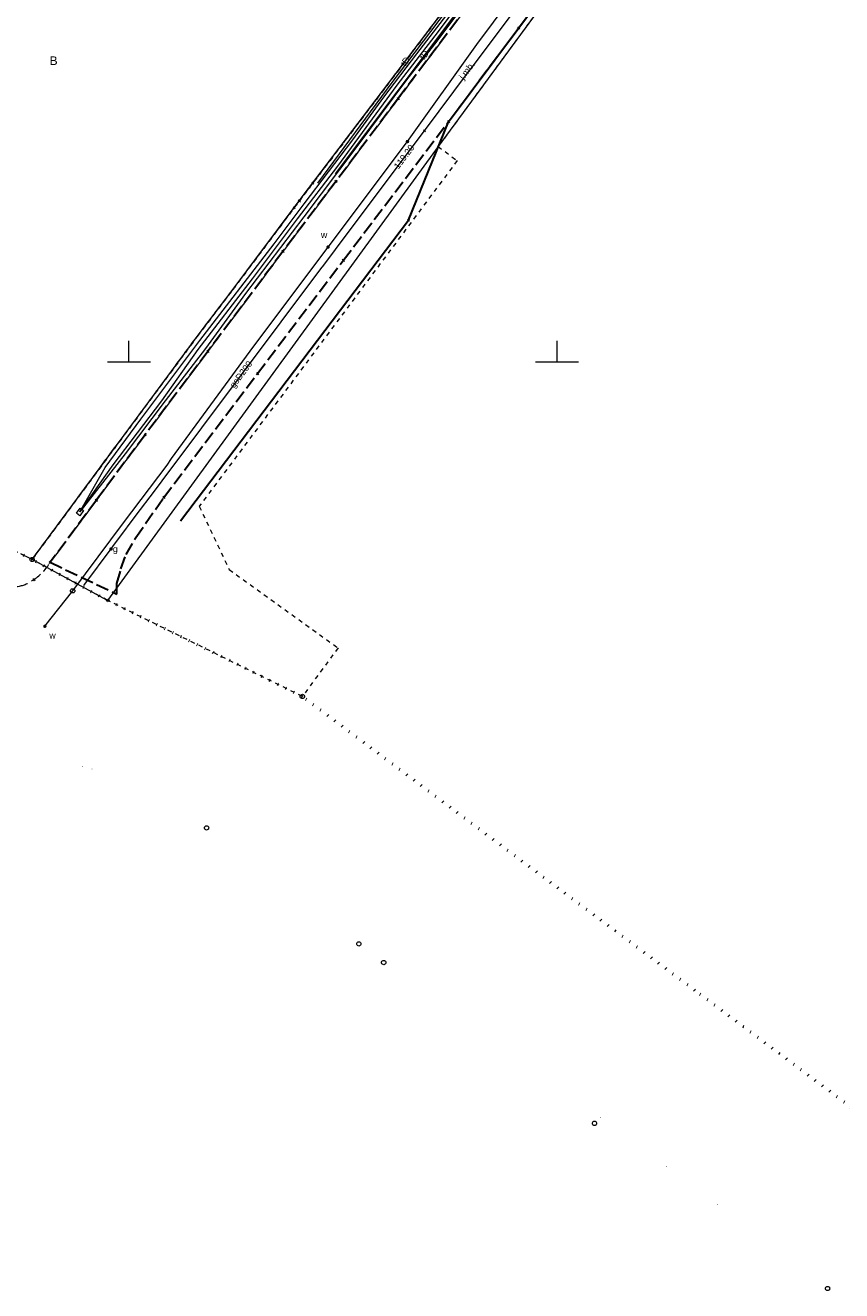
# Model space of a CAD drawing. Extents: x 6472695 to 6473494, y 5822279 to 5823456.
# Tile 2 of 49: x 6472838 to 6472933, y 5822392 to 5822539. Entities that reach past the tile are written whole.
import ezdxf
from ezdxf.enums import TextEntityAlignment as Align

# ---------------------------------------------------------------- set-up
doc = ezdxf.new("R2010")
doc.units = 0
for name, pattern in [('KROPK2', [1, 0.05, -0.95]), ('PRZER1-1', [1, 0.5, -0.5]), ('PRZER2-1', [1.5, 1, -0.5]), ('PRZER3-1', [2, 1.5, -0.5])]:
    doc.linetypes.add(name, pattern=pattern)
doc.layers.get('0').update_dxf_attribs({"color": 253, "linetype": 'CONTINUOUS'})
for name, color, linetype, lineweight in [('EGDE', 253, 'CONTINUOUS', 18), ('EGPG', 253, 'CONTINUOUS', 18), ('EGUG', 253, 'CONTINUOUS', 18), ('EGUG_O', 253, 'CONTINUOUS', 18), ('GESJAE', 253, 'CONTINUOUS', 50), ('GSPPRB', 253, 'CONTINUOUS', 18), ('GUPPRZ_O', 253, 'CONTINUOUS', 18), ('OTKC', 253, 'CONTINUOUS', 18), ('OTKJ', 7, 'CONTINUOUS', 30), ('OTKJ_O', 253, 'CONTINUOUS', 18), ('OTKK', 7, 'CONTINUOUS', 30), ('Ramka sekcyjna', 253, 'CONTINUOUS', 18), ('SUGP', 253, 'CONTINUOUS', 18), ('SUGP_O', 253, 'CONTINUOUS', 18), ('SUGU', 253, 'CONTINUOUS', 18), ('SUGU_O', 253, 'CONTINUOUS', 18), ('SUPK', 253, 'CONTINUOUS', 18), ('SUPW', 253, 'CONTINUOUS', 18), ('SUTP', 253, 'CONTINUOUS', 18), ('SUTP_O', 253, 'CONTINUOUS', 18), ('SUWP', 253, 'CONTINUOUS', 18), ('SUWW', 253, 'CONTINUOUS', 18), ('SUWW_O', 253, 'CONTINUOUS', 18)]:
    doc.layers.add(name, color=color, linetype=linetype, lineweight=lineweight)
doc.styles.add('Arial', font='Arial')

# ---------------------------------------------------------------- blocks, each defined once
blk = doc.blocks.new('D_GUPWZA1')
blk.add_hatch(color=0).paths.add_polyline_path([(-0.2, 0), (-0.193185, -0.051764), (-0.173205, -0.1), (-0.141421, -0.141421), (-0.1, -0.173205), (-0.051764, -0.193185), (0, -0.2), (0.051764, -0.193185), (0.1, -0.173205), (0.141421, -0.141421), (0.173205, -0.1), (0.193185, -0.051764), (0.2, 0), (0.193185, 0.051764), (0.173205, 0.1), (0.141421, 0.141421), (0.1, 0.173205), (0.051764, 0.193185), (0, 0.2), (-0.051764, 0.193185), (-0.1, 0.173205), (-0.141421, 0.141421), (-0.173205, 0.1), (-0.193185, 0.051764)])
blk = doc.blocks.new('D_GSPPRB0')
at = {"color": 0, "lineweight": 18}
for points in [[(-0.12726, -0.12726), (0.12726, 0.12726)], [(-0.12726, 0.12726), (0.12726, -0.12726)]]:
    blk.add_lwpolyline(points, dxfattribs=at)
blk = doc.blocks.new('D_GUPIKP1_1')
at = {"color": 0}
blk.add_lwpolyline([(0, 0.25), (0.064705, 0.241481), (0.125, 0.216506), (0.176777, 0.176777), (0.216506, 0.125), (0.241481, 0.064705), (0.25, 0), (0.241481, -0.064705), (0.216506, -0.125), (0.176777, -0.176777), (0.125, -0.216506), (0.064705, -0.241481), (0, -0.25), (-0.064705, -0.241481), (-0.125, -0.216506), (-0.176777, -0.176777), (-0.216506, -0.125), (-0.241481, -0.064705), (-0.25, 0), (-0.241481, 0.064705), (-0.216506, 0.125), (-0.176777, 0.176777), (-0.125, 0.216506), (-0.064705, 0.241481)], close=True, dxfattribs=at)
blk = doc.blocks.new('D_GEPPGD1_2')
blk.add_hatch(color=0).paths.add_polyline_path([(0, -0.045), (0.013906, -0.042798), (0.02645, -0.036406), (0.036406, -0.02645), (0.042798, -0.013906), (0.045, 0), (0.042798, 0.013906), (0.036406, 0.02645), (0.02645, 0.036406), (0.013906, 0.042798), (0, 0.045), (-0.013906, 0.042798), (-0.02645, 0.036406), (-0.036406, 0.02645), (-0.042798, 0.013906), (-0.045, 0), (-0.042798, -0.013906), (-0.036406, -0.02645), (-0.02645, -0.036406), (-0.013906, -0.042798)])
blk = doc.blocks.new('D_GEPPGD1_1')
at = {"color": 0}
blk.add_lwpolyline([(0, 0.25), (0.077254, 0.237764), (0.146946, 0.202254), (0.202254, 0.146946), (0.237764, 0.077254), (0.25, 0), (0.237764, -0.077254), (0.202254, -0.146946), (0.146946, -0.202254), (0.077254, -0.237764), (0, -0.25), (-0.077254, -0.237764), (-0.146946, -0.202254), (-0.202254, -0.146946), (-0.237764, -0.077254), (-0.25, 0), (-0.237764, 0.077254), (-0.202254, 0.146946), (-0.146946, 0.202254), (-0.077254, 0.237764)], close=True, dxfattribs=at)
blk = doc.blocks.new('D_GUPGUT1')
blk.add_hatch(color=0).paths.add_polyline_path([(-0.2, 0), (-0.193185, -0.051764), (-0.173205, -0.1), (-0.141421, -0.141421), (-0.1, -0.173205), (-0.051764, -0.193185), (0, -0.2), (0.051764, -0.193185), (0.1, -0.173205), (0.141421, -0.141421), (0.173205, -0.1), (0.193185, -0.051764), (0.2, 0), (0.193185, 0.051764), (0.173205, 0.1), (0.141421, 0.141421), (0.1, 0.173205), (0.051764, 0.193185), (0, 0.2), (-0.051764, 0.193185), (-0.1, 0.173205), (-0.141421, 0.141421), (-0.173205, 0.1), (-0.193185, 0.051764)])
blk = doc.blocks.new('D_GUPIWZ1_3')
at = {"color": 0}
blk.add_lwpolyline([(0.375, -0.25), (-0.375, -0.25), (-0.375, 0.25), (0.375, 0.25)], close=True, dxfattribs=at)

msp = doc.modelspace()

# ---------------------------------------------------------------- linework, layer by layer
at = {"layer": 'EGDE', "linetype": 'Continuous'}
msp.add_lwpolyline([(6472847.49, 5822472.19), (6472838.69, 5822476.96), (6472858.08, 5822503.15), (6472861.93, 5822508.2), (6472870.24, 5822519.28), (6472888.27, 5822543.02), (6472891.29, 5822546.98), (6472896.9, 5822554.37), (6472900.9, 5822564.31), (6472903.24, 5822573.84), (6472903.45, 5822573.78), (6472905.17, 5822580.32), (6472905.69, 5822580.65), (6472904.25, 5822582.8), (6472942.48, 5822600.29), (6472934.63, 5822590.14), (6472910.45, 5822558.58), (6472910.15, 5822558.14), (6472910.21, 5822557.99), (6472886.12, 5822525.17)], close=True, dxfattribs=at)
at = {"layer": 'EGUG', "linetype": 'PRZER1-1'}
for points in [[(6472910.21, 5822557.99), (6472886.12, 5822525.17), (6472888.33, 5822523.52), (6472858.21, 5822483.17), (6472861.71, 5822475.79), (6472874.42, 5822466.63), (6472870.25, 5822460.97), (6472847.49, 5822472.19), (6472838.69, 5822476.96), (6472858.08, 5822503.15), (6472861.93, 5822508.2), (6472870.24, 5822519.28), (6472888.27, 5822543.02)], [(6472888.27, 5822543.02), (6472870.24, 5822519.28), (6472861.93, 5822508.2), (6472858.08, 5822503.15), (6472838.69, 5822476.96), (6472826.73, 5822483.02), (6472816.47, 5822488.15), (6472806.81, 5822492.85), (6472802.69, 5822494.87), (6472802.61, 5822494.71), (6472800.23, 5822495.87), (6472800.31, 5822496.03), (6472796.19, 5822498.05), (6472786.36, 5822503.04), (6472777.6, 5822507.29), (6472776.7, 5822509.82), (6472780.78, 5822518.18), (6472781.23, 5822519.21), (6472785.46, 5822528.85), (6472789.96, 5822539.72)]]:
    msp.add_lwpolyline(points, dxfattribs=at)
at = {"layer": 'GESJAE', "linetype": 'KROPK2'}
msp.add_lwpolyline([(6472950.38, 5822401.01), (6472916.1, 5822426.66), (6472898.46, 5822439.83), (6472870.25, 5822460.97), (6472847.49, 5822472.19), (6472838.69, 5822476.96), (6472826.73, 5822483.02), (6472816.47, 5822488.15), (6472806.81, 5822492.85), (6472802.69, 5822494.87), (6472802.61, 5822494.71), (6472800.23, 5822495.87), (6472800.31, 5822496.03), (6472796.19, 5822498.05), (6472786.36, 5822503.04), (6472777.6, 5822507.29), (6472776.7, 5822509.82), (6472780.78, 5822518.18), (6472781.23, 5822519.21), (6472785.46, 5822528.85), (6472789.96, 5822539.72)], dxfattribs=at)
at = {"layer": 'OTKC', "linetype": 'PRZER2-1'}
msp.add_lwpolyline([(6472890.77, 5822543.15), (6472881.44, 5822530.76), (6472874.19, 5822521.12), (6472867.99, 5822512.93), (6472859.21, 5822501.25), (6472851.89, 5822491.52), (6472846.19, 5822483.88), (6472840.8, 5822476.63, -0.113162), (6472838.9, 5822474.63, -0.112371), (6472837.22, 5822473.85, -0.196997), (6472833.81, 5822474.54), (6472823.92, 5822479.48), (6472821.08, 5822480.9), (6472821.68, 5822482.11), (6472817.15, 5822484.37), (6472816.55, 5822483.17), (6472812.75, 5822485.07), (6472813.34, 5822486.27), (6472799.18, 5822493.38), (6472798.58, 5822492.16), (6472783.08, 5822499.91), (6472775.66, 5822503.64, -0.435683), (6472773.04, 5822510.52)], format="xyb", dxfattribs=at)
msp.add_lwpolyline([(6472776.7, 5822509.82), (6472777.6, 5822507.29), (6472786.36, 5822503.04), (6472796.19, 5822498.05), (6472800.31, 5822496.03), (6472800.23, 5822495.87), (6472802.61, 5822494.71), (6472802.69, 5822494.87), (6472806.81, 5822492.85), (6472816.47, 5822488.15), (6472826.73, 5822483.02), (6472838.69, 5822476.96), (6472858.08, 5822503.15), (6472861.93, 5822508.2), (6472869.29, 5822518.01), (6472869.89, 5822518.82), (6472870.24, 5822519.28), (6472871.47, 5822520.9), (6472888.27, 5822543.02)], dxfattribs=at)
at = {"layer": 'OTKJ', "linetype": 'PRZER3-1'}
msp.add_lwpolyline([(6472890.77, 5822543.15), (6472881.44, 5822530.76), (6472874.19, 5822521.12), (6472867.99, 5822512.93), (6472859.21, 5822501.25), (6472851.89, 5822491.52), (6472846.19, 5822483.88), (6472840.8, 5822476.63), (6472848.59, 5822472.91), (6472848.6, 5822474.16), (6472849.07, 5822475.87), (6472849.66, 5822477.54), (6472850.79, 5822479.52), (6472854.07, 5822484.21), (6472865.01, 5822498.66), (6472875.03, 5822511.88), (6472887.32, 5822528.07), (6472895.49, 5822539), (6472900.08, 5822545.12)], dxfattribs=at)
at = {"layer": 'OTKK', "linetype": 'Continuous'}
msp.add_lwpolyline([(6472856.01, 5822481.47), (6472882.65, 5822516.58), (6472887.32, 5822528.07), (6472895.49, 5822539), (6472900.08, 5822545.12)], dxfattribs=at)
at = {"layer": 'Ramka sekcyjna', "linetype": 'Continuous', "flags": 128}
for points in [[(6472850, 5822500), (6472850, 5822502.5)], [(6472900, 5822500), (6472900, 5822502.5)], [(6472852.5, 5822500), (6472847.5, 5822500)], [(6472902.5, 5822500), (6472897.5, 5822500)]]:
    msp.add_lwpolyline(points, dxfattribs=at)
at = {"layer": 'SUGP', "linetype": 'Continuous'}
msp.add_lwpolyline([(6472844.71, 5822473.93), (6472844.83, 5822474.09), (6472847.91, 5822478.19), (6472848.21, 5822478.6), (6472848.81, 5822479.4), (6472850.74, 5822481.97), (6472853.09, 5822485.11), (6472853.88, 5822486.16), (6472872.42, 5822510.89), (6472872.75, 5822511.33), (6472875.5, 5822514.99), (6472884.51, 5822527.01), (6472889.67, 5822533.89), (6472889.84, 5822534.12), (6472895.97, 5822542.3)], dxfattribs=at)
at = {"layer": 'SUTP', "linetype": 'Continuous'}
for points in [[(6472844.28, 5822482.51), (6472848.16, 5822488.01), (6472853.83, 5822495.5), (6472858.08, 5822501.46), (6472864.43, 5822509.71), (6472869.68, 5822516.71), (6472874.39, 5822522.88), (6472881.32, 5822532.34), (6472886.17, 5822538.61), (6472895.31, 5822550.93), (6472898.52, 5822555), (6472899.02, 5822556.65), (6472902.27, 5822567.38), (6472904.98, 5822576.95), (6472905.72, 5822579.32)], [(6472844.28, 5822482.51), (6472847.22, 5822487.69), (6472851.38, 5822493.33), (6472858.29, 5822502.52), (6472866.96, 5822513.8), (6472870.46, 5822518.48), (6472876.14, 5822525.97), (6472879.78, 5822530.94), (6472883.64, 5822536.01), (6472886.74, 5822540.03), (6472890.81, 5822545.5), (6472894.49, 5822550.58), (6472897.23, 5822553.93), (6472898.13, 5822556.94), (6472905.72, 5822579.32)], [(6472905.72, 5822579.32), (6472905.61, 5822578.45), (6472903.17, 5822569.42), (6472899.31, 5822555.25), (6472898.68, 5822554.37), (6472892.65, 5822546.46), (6472885.84, 5822537.33), (6472882.42, 5822532.94), (6472876.61, 5822525.17), (6472870.43, 5822516.95), (6472863.61, 5822508.03), (6472858.94, 5822501.61), (6472854.23, 5822495.47), (6472849.55, 5822489.29), (6472844.28, 5822482.51)], [(6472872.05, 5822520.89), (6472880.74, 5822532.63), (6472890.73, 5822545.88), (6472897.51, 5822554.34), (6472901.03, 5822564.29), (6472905.72, 5822579.32)], [(6472905.72, 5822579.32), (6472905.61, 5822578.45), (6472901.7, 5822564.49), (6472899.12, 5822555.3), (6472874.07, 5822521.98)]]:
    msp.add_lwpolyline(points, dxfattribs=at)
at = {"layer": 'SUWP', "linetype": 'Continuous'}
msp.add_lwpolyline([(6472840.18, 5822469.17), (6472843.43, 5822473.3), (6472849.38, 5822481.25), (6472854.46, 5822487.98), (6472854.95, 5822488.74), (6472864.58, 5822501.86), (6472873.25, 5822513.43), (6472882.53, 5822525.75), (6472890.63, 5822537.08), (6472904.6, 5822555.84), (6472906.69, 5822558.66), (6472908.38, 5822562), (6472913.18, 5822571.46), (6472913.35, 5822590.68)], dxfattribs=at)

# ---------------------------------------------------------------- block references
at = {"layer": 'EGPG', "linetype": 'Continuous'}
for name, p in [('D_GEPPGD1_2', (6472886.12, 5822525.17)), ('D_GEPPGD1_2', (6472888.33, 5822523.52)), ('D_GEPPGD1_2', (6472870.24, 5822519.28)), ('D_GEPPGD1_2', (6472861.93, 5822508.2)), ('D_GEPPGD1_2', (6472858.08, 5822503.15)), ('D_GEPPGD1_2', (6472858.21, 5822483.17)), ('D_GEPPGD1_1', (6472838.69, 5822476.96)), ('D_GEPPGD1_2', (6472861.71, 5822475.79)), ('D_GEPPGD1_2', (6472847.49, 5822472.19)), ('D_GEPPGD1_2', (6472874.42, 5822466.63)), ('D_GEPPGD1_1', (6472870.25, 5822460.97)), ('D_GEPPGD1_2', (6472844.59, 5822452.76)), ('D_GEPPGD1_2', (6472845.68, 5822452.5)), ('D_GEPPGD1_1', (6472859.07, 5822445.62)), ('D_GEPPGD1_2', (6472898.46, 5822439.83)), ('D_GEPPGD1_1', (6472876.85, 5822432.08)), ('D_GEPPGD1_1', (6472879.75, 5822429.9)), ('D_GEPPGD1_2', (6472916.1, 5822426.66)), ('D_GEPPGD1_1', (6472904.37, 5822411.13)), ('D_GEPPGD1_2', (6472905.06, 5822411.82)), ('D_GEPPGD1_2', (6472912.76, 5822406.07)), ('D_GEPPGD1_2', (6472918.76, 5822401.65)), ('D_GEPPGD1_1', (6472931.6, 5822391.85))]:
    msp.add_blockref(name, p, dxfattribs=at)
at = {"layer": 'GSPPRB', "linetype": 'Continuous'}
for p in [(6472895.49, 5822539), (6472881.44, 5822530.76), (6472887.32, 5822528.07), (6472884.51, 5822527.01), (6472871.47, 5822520.9), (6472874.19, 5822521.12), (6472869.29, 5822518.01), (6472869.89, 5822518.82), (6472882.65, 5822516.58), (6472867.99, 5822512.93), (6472875.03, 5822511.88), (6472859.21, 5822501.25), (6472865.01, 5822498.66), (6472851.89, 5822491.52), (6472846.19, 5822483.88), (6472854.07, 5822484.21), (6472840.8, 5822476.63), (6472838.9, 5822474.63)]:
    msp.add_blockref('D_GSPPRB0', p, dxfattribs=at)
at = {"layer": 'SUGU', "linetype": 'Continuous', "rotation": 233.1376099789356}
msp.add_blockref('D_GUPGUT1', (6472847.91, 5822478.19), dxfattribs=at)
at = {"layer": 'SUPK', "linetype": 'Continuous'}
msp.add_blockref('D_GUPIKP1_1', (6472843.43, 5822473.3), dxfattribs=at)
at = {"layer": 'SUPW', "linetype": 'Continuous', "rotation": 53.62049934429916}
msp.add_blockref('D_GUPIWZ1_3', (6472844.28, 5822482.51), dxfattribs=at)
at = {"layer": 'SUWW', "linetype": 'Continuous'}
for p, rotation in [((6472882.53, 5822525.75), 52.42357699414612), ((6472873.25, 5822513.43), 50.08890905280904), ((6472840.18, 5822469.17), 153.8956676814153)]:
    msp.add_blockref('D_GUPWZA1', p, dxfattribs=dict(at, rotation=rotation))

# ---------------------------------------------------------------- texts
at = {"layer": 'EGUG_O', "linetype": 'Continuous', "style": 'Arial'}
msp.add_text('B', height=1, dxfattribs=at).set_placement((6472841.2, 5822534.69, 10.8), align=Align.CENTER)
at = {"layer": 'GUPPRZ_O', "linetype": 'Continuous', "style": 'Arial'}
msp.add_text('119.20', height=0.75, rotation=53.1376, dxfattribs=at).set_placement((6472881.47, 5822522.47, 10.8))
at = {"layer": 'OTKJ_O', "linetype": 'Continuous', "style": 'Arial'}
msp.add_text('j.mb.', height=0.75, rotation=52.9793, dxfattribs=at).set_placement((6472889.76, 5822533.82, 10.8), align=Align.CENTER)
at = {"layer": 'SUGP_O', "linetype": 'Continuous', "style": 'Arial'}
msp.add_text('gsD200', height=0.75, rotation=53.1375, dxfattribs=at).set_placement((6472863.38, 5822498.35, 10.8), align=Align.CENTER)
at = {"layer": 'SUGU_O', "linetype": 'Continuous', "style": 'Arial'}
msp.add_text('g', height=0.75, dxfattribs=at).set_placement((6472848.7, 5822477.82, 10.8), align=Align.RIGHT)
at = {"layer": 'SUTP_O', "linetype": 'Continuous', "style": 'Arial'}
for rotation, p in [(55.0905, (6472882.57, 5822534.88, 10.8)), (53.3585, (6472884.78, 5822535.64, 10.8))]:
    msp.add_text('tD', height=0.75, rotation=rotation, dxfattribs=at).set_placement(p, align=Align.CENTER)
at = {"layer": 'SUWW_O', "linetype": 'Continuous', "style": 'Arial'}
for p in [(6472873.17, 5822514.5, 10.8), (6472841.45, 5822467.73, 10.8)]:
    msp.add_text('w', height=0.75, dxfattribs=at).set_placement(p, align=Align.RIGHT)

doc.saveas('drawing.dxf')
